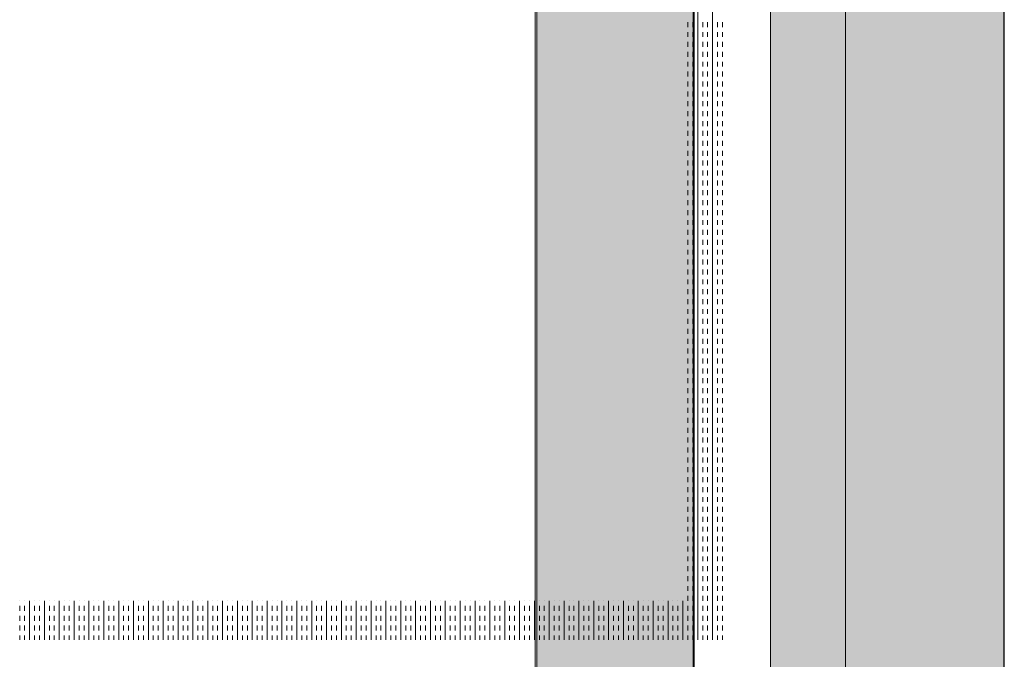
# Model space of a CAD drawing. Header units: millimetres. Extents: x 99250 to 122845, y -19292 to 18303.
# Tile 96 of 99: x 120730 to 121364, y 15291 to 15703. Entities that reach past the tile are written whole.
import ezdxf

# ---------------------------------------------------------------- set-up
doc = ezdxf.new("R2010")
doc.units = ezdxf.units.MM
doc.header["$MEASUREMENT"] = 0
doc.layers.add('IRISH HOUSE_HYD AIRPORT_DRAINAGE LAYOUT 1$0$GREY SCALE', color=8, linetype='Continuous')
doc.layers.add('IRISH HOUSE_HYD AIRPORT_DRAINAGE LAYOUT 1$0$GREYSCALE', color=8, linetype='Continuous', lineweight=0)
doc.layers.add('M-MEP-ELPR-EQUIP', color=6, linetype='Continuous', lineweight=20)

# ---------------------------------------------------------------- blocks, each defined once
blk = doc.blocks.new('IRISH HOUSE_HYD AIRPORT_DRAINAGE LAYOUT 1$0$FLOOR PLAN')
at = {"layer": 'IRISH HOUSE_HYD AIRPORT_DRAINAGE LAYOUT 1$0$GREYSCALE', "lineweight": 0, "ltscale": 0.25}
h = blk.add_hatch(color=8, dxfattribs=at)
h.dxf.hatch_style = 1
h.paths.add_polyline_path([(21261.56, 12139.37), (21261.56, 12059.77), (21363.41, 12059.77), (21363.18, 18155.08), (21261.33, 18155.07), (21261.56, 12213.15)])
h = blk.add_hatch(color=8, dxfattribs=at)
h.dxf.hatch_style = 1
h.paths.add_polyline_path([(21062.97, 12139.25), (21062.97, 12060.09), (21164.25, 12060.09), (21164.25, 18121.51), (21062.97, 18121.51), (21062.97, 12212.62)])
h = blk.add_hatch(color=8, dxfattribs=at)
h.dxf.hatch_style = 1
h.paths.add_polyline_path([(21363.6, 18078.18), (21213.33, 18078.18), (21213.33, 11251.58), (21363.6, 11251.58)])
at = {"layer": 'IRISH HOUSE_HYD AIRPORT_DRAINAGE LAYOUT 1$0$GREYSCALE', "color": 8, "lineweight": 0, "ltscale": 0.25}
for p, q in [((21363.41, 12059.77), (21363.18, 18155.08)), ((21163.58, 12069.11), (21163.58, 18149.45)), ((21164.25, 12060.09), (21164.25, 18121.51)), ((21261.34, 18000.66), (21261.56, 12059.77)), ((21061.98, 17995.41), (21061.98, 12069.11)), ((21062.97, 17967.96), (21062.97, 12060.09))]:
    blk.add_line(p, q, dxfattribs=at)
at = {"layer": 'IRISH HOUSE_HYD AIRPORT_DRAINAGE LAYOUT 1$0$GREYSCALE', "color": 8, "lineweight": 0}
for p, q in [((21213.33, 18078.18), (21213.33, 11251.58)), ((21363.6, 11251.58), (21363.6, 18078.18)), ((21166.43, 15303.61), (21166.43, 16005.3)), ((21175.98, 15303.61), (21175.98, 16005.3)), ((21160.07, 15697.78), (21160.07, 15700.96)), ((21163.25, 15697.78), (21163.25, 15700.96)), ((21169.62, 15697.78), (21169.62, 15700.96)), ((21172.8, 15697.78), (21172.8, 15700.96)), ((21179.16, 15697.78), (21179.16, 15700.96)), ((21182.35, 15697.78), (21182.35, 15700.96)), ((21160.07, 15691.41), (21160.07, 15694.59)), ((21163.25, 15691.41), (21163.25, 15694.59)), ((21169.62, 15691.41), (21169.62, 15694.59)), ((21172.8, 15691.41), (21172.8, 15694.59)), ((21179.16, 15691.41), (21179.16, 15694.59)), ((21182.35, 15691.41), (21182.35, 15694.59)), ((21160.07, 15685.05), (21160.07, 15688.23)), ((21163.25, 15685.05), (21163.25, 15688.23)), ((21169.62, 15685.05), (21169.62, 15688.23)), ((21172.8, 15685.05), (21172.8, 15688.23)), ((21179.16, 15685.05), (21179.16, 15688.23)), ((21182.35, 15685.05), (21182.35, 15688.23)), ((21160.07, 15678.68), (21160.07, 15681.86)), ((21163.25, 15678.68), (21163.25, 15681.86)), ((21169.62, 15678.68), (21169.62, 15681.86)), ((21172.8, 15678.68), (21172.8, 15681.86)), ((21179.16, 15678.68), (21179.16, 15681.86)), ((21182.35, 15678.68), (21182.35, 15681.86)), ((21160.07, 15672.32), (21160.07, 15675.5)), ((21163.25, 15672.32), (21163.25, 15675.5)), ((21169.62, 15672.32), (21169.62, 15675.5)), ((21172.8, 15672.32), (21172.8, 15675.5)), ((21179.16, 15672.32), (21179.16, 15675.5)), ((21182.35, 15672.32), (21182.35, 15675.5)), ((21160.07, 15665.95), (21160.07, 15669.13)), ((21163.25, 15665.95), (21163.25, 15669.13)), ((21169.62, 15665.95), (21169.62, 15669.13)), ((21172.8, 15665.95), (21172.8, 15669.13)), ((21179.16, 15665.95), (21179.16, 15669.13)), ((21182.35, 15665.95), (21182.35, 15669.13)), ((21160.07, 15659.58), (21160.07, 15662.77)), ((21163.25, 15659.58), (21163.25, 15662.77)), ((21169.62, 15659.58), (21169.62, 15662.77)), ((21172.8, 15659.58), (21172.8, 15662.77)), ((21179.16, 15659.58), (21179.16, 15662.77)), ((21182.35, 15659.58), (21182.35, 15662.77)), ((21160.07, 15653.22), (21160.07, 15656.4)), ((21163.25, 15653.22), (21163.25, 15656.4)), ((21169.62, 15653.22), (21169.62, 15656.4)), ((21172.8, 15653.22), (21172.8, 15656.4)), ((21179.16, 15653.22), (21179.16, 15656.4)), ((21182.35, 15653.22), (21182.35, 15656.4)), ((21160.07, 15646.85), (21160.07, 15650.04)), ((21163.25, 15646.85), (21163.25, 15650.04)), ((21169.62, 15646.85), (21169.62, 15650.04)), ((21172.8, 15646.85), (21172.8, 15650.04)), ((21179.16, 15646.85), (21179.16, 15650.04)), ((21182.35, 15646.85), (21182.35, 15650.04)), ((21160.07, 15640.49), (21160.07, 15643.67)), ((21163.25, 15640.49), (21163.25, 15643.67)), ((21169.62, 15640.49), (21169.62, 15643.67)), ((21172.8, 15640.49), (21172.8, 15643.67)), ((21179.16, 15640.49), (21179.16, 15643.67)), ((21182.35, 15640.49), (21182.35, 15643.67)), ((21160.07, 15634.12), (21160.07, 15637.31)), ((21163.25, 15634.12), (21163.25, 15637.31)), ((21169.62, 15634.12), (21169.62, 15637.31)), ((21172.8, 15634.12), (21172.8, 15637.31)), ((21179.16, 15634.12), (21179.16, 15637.31)), ((21182.35, 15634.12), (21182.35, 15637.31)), ((21160.07, 15627.76), (21160.07, 15630.94)), ((21163.25, 15627.76), (21163.25, 15630.94)), ((21169.62, 15627.76), (21169.62, 15630.94)), ((21172.8, 15627.76), (21172.8, 15630.94)), ((21179.16, 15627.76), (21179.16, 15630.94)), ((21182.35, 15627.76), (21182.35, 15630.94)), ((21160.07, 15621.39), (21160.07, 15624.57)), ((21163.25, 15621.39), (21163.25, 15624.57)), ((21169.62, 15621.39), (21169.62, 15624.57)), ((21172.8, 15621.39), (21172.8, 15624.57)), ((21179.16, 15621.39), (21179.16, 15624.57)), ((21182.35, 15621.39), (21182.35, 15624.57)), ((21160.07, 15615.03), (21160.07, 15618.21)), ((21163.25, 15615.03), (21163.25, 15618.21)), ((21169.62, 15615.03), (21169.62, 15618.21)), ((21172.8, 15615.03), (21172.8, 15618.21)), ((21179.16, 15615.03), (21179.16, 15618.21)), ((21182.35, 15615.03), (21182.35, 15618.21)), ((21160.07, 15608.66), (21160.07, 15611.84)), ((21163.25, 15608.66), (21163.25, 15611.84)), ((21169.62, 15608.66), (21169.62, 15611.84)), ((21172.8, 15608.66), (21172.8, 15611.84)), ((21179.16, 15608.66), (21179.16, 15611.84)), ((21182.35, 15608.66), (21182.35, 15611.84)), ((21160.07, 15602.3), (21160.07, 15605.48)), ((21163.25, 15602.3), (21163.25, 15605.48)), ((21169.62, 15602.3), (21169.62, 15605.48)), ((21172.8, 15602.3), (21172.8, 15605.48)), ((21179.16, 15602.3), (21179.16, 15605.48)), ((21182.35, 15602.3), (21182.35, 15605.48)), ((21160.07, 15595.93), (21160.07, 15599.11)), ((21163.25, 15595.93), (21163.25, 15599.11)), ((21169.62, 15595.93), (21169.62, 15599.11)), ((21172.8, 15595.93), (21172.8, 15599.11)), ((21179.16, 15595.93), (21179.16, 15599.11)), ((21182.35, 15595.93), (21182.35, 15599.11)), ((21160.07, 15589.57), (21160.07, 15592.75)), ((21163.25, 15589.57), (21163.25, 15592.75)), ((21169.62, 15589.57), (21169.62, 15592.75)), ((21172.8, 15589.57), (21172.8, 15592.75)), ((21179.16, 15589.57), (21179.16, 15592.75)), ((21182.35, 15589.57), (21182.35, 15592.75)), ((21160.07, 15583.2), (21160.07, 15586.38)), ((21163.25, 15583.2), (21163.25, 15586.38)), ((21169.62, 15583.2), (21169.62, 15586.38)), ((21172.8, 15583.2), (21172.8, 15586.38)), ((21179.16, 15583.2), (21179.16, 15586.38)), ((21182.35, 15583.2), (21182.35, 15586.38)), ((21160.07, 15576.83), (21160.07, 15580.02)), ((21163.25, 15576.83), (21163.25, 15580.02)), ((21169.62, 15576.83), (21169.62, 15580.02)), ((21172.8, 15576.83), (21172.8, 15580.02)), ((21179.16, 15576.83), (21179.16, 15580.02)), ((21182.35, 15576.83), (21182.35, 15580.02)), ((21160.07, 15570.47), (21160.07, 15573.65)), ((21163.25, 15570.47), (21163.25, 15573.65)), ((21169.62, 15570.47), (21169.62, 15573.65)), ((21172.8, 15570.47), (21172.8, 15573.65)), ((21179.16, 15570.47), (21179.16, 15573.65)), ((21182.35, 15570.47), (21182.35, 15573.65)), ((21160.07, 15564.1), (21160.07, 15567.29)), ((21163.25, 15564.1), (21163.25, 15567.29)), ((21169.62, 15564.1), (21169.62, 15567.29)), ((21172.8, 15564.1), (21172.8, 15567.29)), ((21179.16, 15564.1), (21179.16, 15567.29)), ((21182.35, 15564.1), (21182.35, 15567.29)), ((21160.07, 15557.74), (21160.07, 15560.92)), ((21163.25, 15557.74), (21163.25, 15560.92)), ((21169.62, 15557.74), (21169.62, 15560.92)), ((21172.8, 15557.74), (21172.8, 15560.92)), ((21179.16, 15557.74), (21179.16, 15560.92)), ((21182.35, 15557.74), (21182.35, 15560.92)), ((21160.07, 15551.37), (21160.07, 15554.56)), ((21163.25, 15551.37), (21163.25, 15554.56)), ((21169.62, 15551.37), (21169.62, 15554.56)), ((21172.8, 15551.37), (21172.8, 15554.56)), ((21179.16, 15551.37), (21179.16, 15554.56)), ((21182.35, 15551.37), (21182.35, 15554.56)), ((21160.07, 15545.01), (21160.07, 15548.19)), ((21163.25, 15545.01), (21163.25, 15548.19)), ((21169.62, 15545.01), (21169.62, 15548.19)), ((21172.8, 15545.01), (21172.8, 15548.19)), ((21179.16, 15545.01), (21179.16, 15548.19)), ((21182.35, 15545.01), (21182.35, 15548.19)), ((21160.07, 15538.64), (21160.07, 15541.82)), ((21163.25, 15538.64), (21163.25, 15541.82)), ((21169.62, 15538.64), (21169.62, 15541.82)), ((21172.8, 15538.64), (21172.8, 15541.82)), ((21179.16, 15538.64), (21179.16, 15541.82)), ((21182.35, 15538.64), (21182.35, 15541.82)), ((21160.07, 15532.28), (21160.07, 15535.46)), ((21163.25, 15532.28), (21163.25, 15535.46)), ((21169.62, 15532.28), (21169.62, 15535.46)), ((21172.8, 15532.28), (21172.8, 15535.46)), ((21179.16, 15532.28), (21179.16, 15535.46)), ((21182.35, 15532.28), (21182.35, 15535.46)), ((21160.07, 15525.91), (21160.07, 15529.09)), ((21163.25, 15525.91), (21163.25, 15529.09)), ((21169.62, 15525.91), (21169.62, 15529.09)), ((21172.8, 15525.91), (21172.8, 15529.09)), ((21179.16, 15525.91), (21179.16, 15529.09)), ((21182.35, 15525.91), (21182.35, 15529.09)), ((21160.07, 15519.55), (21160.07, 15522.73)), ((21163.25, 15519.55), (21163.25, 15522.73)), ((21169.62, 15519.55), (21169.62, 15522.73)), ((21172.8, 15519.55), (21172.8, 15522.73)), ((21179.16, 15519.55), (21179.16, 15522.73)), ((21182.35, 15519.55), (21182.35, 15522.73)), ((21160.07, 15513.18), (21160.07, 15516.36)), ((21163.25, 15513.18), (21163.25, 15516.36)), ((21169.62, 15513.18), (21169.62, 15516.36)), ((21172.8, 15513.18), (21172.8, 15516.36)), ((21179.16, 15513.18), (21179.16, 15516.36)), ((21182.35, 15513.18), (21182.35, 15516.36)), ((21160.07, 15506.82), (21160.07, 15510)), ((21163.25, 15506.82), (21163.25, 15510)), ((21169.62, 15506.82), (21169.62, 15510)), ((21172.8, 15506.82), (21172.8, 15510)), ((21179.16, 15506.82), (21179.16, 15510)), ((21182.35, 15506.82), (21182.35, 15510)), ((21160.07, 15500.45), (21160.07, 15503.63)), ((21163.25, 15500.45), (21163.25, 15503.63)), ((21169.62, 15500.45), (21169.62, 15503.63)), ((21172.8, 15500.45), (21172.8, 15503.63)), ((21179.16, 15500.45), (21179.16, 15503.63)), ((21182.35, 15500.45), (21182.35, 15503.63)), ((21160.07, 15494.08), (21160.07, 15497.27)), ((21163.25, 15494.08), (21163.25, 15497.27)), ((21169.62, 15494.08), (21169.62, 15497.27)), ((21172.8, 15494.08), (21172.8, 15497.27)), ((21179.16, 15494.08), (21179.16, 15497.27)), ((21182.35, 15494.08), (21182.35, 15497.27)), ((21160.07, 15487.72), (21160.07, 15490.9)), ((21163.25, 15487.72), (21163.25, 15490.9)), ((21169.62, 15487.72), (21169.62, 15490.9)), ((21172.8, 15487.72), (21172.8, 15490.9)), ((21179.16, 15487.72), (21179.16, 15490.9)), ((21182.35, 15487.72), (21182.35, 15490.9)), ((21160.07, 15481.35), (21160.07, 15484.54)), ((21163.25, 15481.35), (21163.25, 15484.54)), ((21169.62, 15481.35), (21169.62, 15484.54)), ((21172.8, 15481.35), (21172.8, 15484.54)), ((21179.16, 15481.35), (21179.16, 15484.54)), ((21182.35, 15481.35), (21182.35, 15484.54)), ((21160.07, 15474.99), (21160.07, 15478.17)), ((21163.25, 15474.99), (21163.25, 15478.17)), ((21169.62, 15474.99), (21169.62, 15478.17)), ((21172.8, 15474.99), (21172.8, 15478.17)), ((21179.16, 15474.99), (21179.16, 15478.17)), ((21182.35, 15474.99), (21182.35, 15478.17)), ((21160.07, 15468.62), (21160.07, 15471.81)), ((21163.25, 15468.62), (21163.25, 15471.81)), ((21169.62, 15468.62), (21169.62, 15471.81)), ((21172.8, 15468.62), (21172.8, 15471.81)), ((21179.16, 15468.62), (21179.16, 15471.81)), ((21182.35, 15468.62), (21182.35, 15471.81)), ((21160.07, 15462.26), (21160.07, 15465.44)), ((21163.25, 15462.26), (21163.25, 15465.44)), ((21169.62, 15462.26), (21169.62, 15465.44)), ((21172.8, 15462.26), (21172.8, 15465.44)), ((21179.16, 15462.26), (21179.16, 15465.44)), ((21182.35, 15462.26), (21182.35, 15465.44)), ((21160.07, 15455.89), (21160.07, 15459.07)), ((21163.25, 15455.89), (21163.25, 15459.07)), ((21169.62, 15455.89), (21169.62, 15459.07)), ((21172.8, 15455.89), (21172.8, 15459.07)), ((21179.16, 15455.89), (21179.16, 15459.07)), ((21182.35, 15455.89), (21182.35, 15459.07)), ((21160.07, 15449.53), (21160.07, 15452.71)), ((21163.25, 15449.53), (21163.25, 15452.71)), ((21169.62, 15449.53), (21169.62, 15452.71)), ((21172.8, 15449.53), (21172.8, 15452.71)), ((21179.16, 15449.53), (21179.16, 15452.71)), ((21182.35, 15449.53), (21182.35, 15452.71)), ((21160.07, 15443.16), (21160.07, 15446.34)), ((21163.25, 15443.16), (21163.25, 15446.34)), ((21169.62, 15443.16), (21169.62, 15446.34)), ((21172.8, 15443.16), (21172.8, 15446.34)), ((21179.16, 15443.16), (21179.16, 15446.34)), ((21182.35, 15443.16), (21182.35, 15446.34)), ((21160.07, 15436.8), (21160.07, 15439.98)), ((21163.25, 15436.8), (21163.25, 15439.98)), ((21169.62, 15436.8), (21169.62, 15439.98)), ((21172.8, 15436.8), (21172.8, 15439.98)), ((21179.16, 15436.8), (21179.16, 15439.98)), ((21182.35, 15436.8), (21182.35, 15439.98)), ((21160.07, 15430.43), (21160.07, 15433.61)), ((21163.25, 15430.43), (21163.25, 15433.61)), ((21169.62, 15430.43), (21169.62, 15433.61)), ((21172.8, 15430.43), (21172.8, 15433.61)), ((21179.16, 15430.43), (21179.16, 15433.61)), ((21182.35, 15430.43), (21182.35, 15433.61)), ((21160.07, 15424.07), (21160.07, 15427.25)), ((21163.25, 15424.07), (21163.25, 15427.25)), ((21169.62, 15424.07), (21169.62, 15427.25)), ((21172.8, 15424.07), (21172.8, 15427.25)), ((21179.16, 15424.07), (21179.16, 15427.25)), ((21182.35, 15424.07), (21182.35, 15427.25)), ((21160.07, 15417.7), (21160.07, 15420.88)), ((21163.25, 15417.7), (21163.25, 15420.88)), ((21169.62, 15417.7), (21169.62, 15420.88)), ((21172.8, 15417.7), (21172.8, 15420.88)), ((21179.16, 15417.7), (21179.16, 15420.88)), ((21182.35, 15417.7), (21182.35, 15420.88)), ((21160.07, 15411.33), (21160.07, 15414.52)), ((21163.25, 15411.33), (21163.25, 15414.52)), ((21169.62, 15411.33), (21169.62, 15414.52)), ((21172.8, 15411.33), (21172.8, 15414.52)), ((21179.16, 15411.33), (21179.16, 15414.52)), ((21182.35, 15411.33), (21182.35, 15414.52)), ((21160.07, 15404.97), (21160.07, 15408.15)), ((21163.25, 15404.97), (21163.25, 15408.15)), ((21169.62, 15404.97), (21169.62, 15408.15)), ((21172.8, 15404.97), (21172.8, 15408.15)), ((21179.16, 15404.97), (21179.16, 15408.15)), ((21182.35, 15404.97), (21182.35, 15408.15)), ((21160.07, 15398.6), (21160.07, 15401.79)), ((21163.25, 15398.6), (21163.25, 15401.79)), ((21169.62, 15398.6), (21169.62, 15401.79)), ((21172.8, 15398.6), (21172.8, 15401.79)), ((21179.16, 15398.6), (21179.16, 15401.79)), ((21182.35, 15398.6), (21182.35, 15401.79)), ((21160.07, 15392.24), (21160.07, 15395.42)), ((21163.25, 15392.24), (21163.25, 15395.42)), ((21169.62, 15392.24), (21169.62, 15395.42)), ((21172.8, 15392.24), (21172.8, 15395.42)), ((21179.16, 15392.24), (21179.16, 15395.42)), ((21182.35, 15392.24), (21182.35, 15395.42)), ((21160.07, 15385.87), (21160.07, 15389.06)), ((21163.25, 15385.87), (21163.25, 15389.06)), ((21169.62, 15385.87), (21169.62, 15389.06)), ((21172.8, 15385.87), (21172.8, 15389.06)), ((21179.16, 15385.87), (21179.16, 15389.06)), ((21182.35, 15385.87), (21182.35, 15389.06)), ((21160.07, 15379.51), (21160.07, 15382.69)), ((21163.25, 15379.51), (21163.25, 15382.69)), ((21169.62, 15379.51), (21169.62, 15382.69)), ((21172.8, 15379.51), (21172.8, 15382.69)), ((21179.16, 15379.51), (21179.16, 15382.69)), ((21182.35, 15379.51), (21182.35, 15382.69)), ((21160.07, 15373.14), (21160.07, 15376.32)), ((21163.25, 15373.14), (21163.25, 15376.32)), ((21169.62, 15373.14), (21169.62, 15376.32)), ((21172.8, 15373.14), (21172.8, 15376.32)), ((21179.16, 15373.14), (21179.16, 15376.32)), ((21182.35, 15373.14), (21182.35, 15376.32)), ((21160.07, 15366.78), (21160.07, 15369.96)), ((21163.25, 15366.78), (21163.25, 15369.96)), ((21169.62, 15366.78), (21169.62, 15369.96)), ((21172.8, 15366.78), (21172.8, 15369.96)), ((21179.16, 15366.78), (21179.16, 15369.96)), ((21182.35, 15366.78), (21182.35, 15369.96)), ((21160.07, 15360.41), (21160.07, 15363.59)), ((21163.25, 15360.41), (21163.25, 15363.59)), ((21169.62, 15360.41), (21169.62, 15363.59)), ((21172.8, 15360.41), (21172.8, 15363.59)), ((21179.16, 15360.41), (21179.16, 15363.59)), ((21182.35, 15360.41), (21182.35, 15363.59)), ((21160.07, 15354.05), (21160.07, 15357.23)), ((21163.25, 15354.05), (21163.25, 15357.23)), ((21169.62, 15354.05), (21169.62, 15357.23)), ((21172.8, 15354.05), (21172.8, 15357.23)), ((21179.16, 15354.05), (21179.16, 15357.23)), ((21182.35, 15354.05), (21182.35, 15357.23)), ((21160.07, 15347.68), (21160.07, 15350.86)), ((21163.25, 15347.68), (21163.25, 15350.86)), ((21169.62, 15347.68), (21169.62, 15350.86)), ((21172.8, 15347.68), (21172.8, 15350.86)), ((21179.16, 15347.68), (21179.16, 15350.86)), ((21182.35, 15347.68), (21182.35, 15350.86)), ((21160.07, 15341.31), (21160.07, 15344.5)), ((21163.25, 15341.31), (21163.25, 15344.5)), ((21169.62, 15341.31), (21169.62, 15344.5)), ((21172.8, 15341.31), (21172.8, 15344.5)), ((21179.16, 15341.31), (21179.16, 15344.5)), ((21182.35, 15341.31), (21182.35, 15344.5)), ((21160.07, 15334.95), (21160.07, 15338.13)), ((21163.25, 15334.95), (21163.25, 15338.13)), ((21169.62, 15334.95), (21169.62, 15338.13)), ((21172.8, 15334.95), (21172.8, 15338.13)), ((21179.16, 15334.95), (21179.16, 15338.13)), ((21182.35, 15334.95), (21182.35, 15338.13)), ((21160.07, 15328.58), (21160.07, 15331.77)), ((21163.25, 15328.58), (21163.25, 15331.77)), ((21169.62, 15328.58), (21169.62, 15331.77)), ((21172.8, 15328.58), (21172.8, 15331.77)), ((21179.16, 15328.58), (21179.16, 15331.77)), ((21182.35, 15328.58), (21182.35, 15331.77)), ((20730.4, 15328.58), (20730.4, 15328.67)), ((20730.4, 15322.22), (20730.4, 15325.4)), ((20733.59, 15328.58), (20733.59, 15328.67)), ((20733.59, 15322.22), (20733.59, 15325.4)), ((20736.77, 15303.61), (20736.77, 15328.67)), ((20739.95, 15328.58), (20739.95, 15328.67)), ((20739.95, 15322.22), (20739.95, 15325.4)), ((20743.13, 15328.58), (20743.13, 15328.67)), ((20743.13, 15322.22), (20743.13, 15325.4)), ((20746.32, 15303.61), (20746.32, 15328.67)), ((20749.5, 15328.58), (20749.5, 15328.67)), ((20749.5, 15322.22), (20749.5, 15325.4)), ((20752.68, 15328.58), (20752.68, 15328.67)), ((20752.68, 15322.22), (20752.68, 15325.4)), ((20755.87, 15303.61), (20755.87, 15328.67)), ((20759.05, 15328.58), (20759.05, 15328.67)), ((20759.05, 15322.22), (20759.05, 15325.4)), ((20762.23, 15328.58), (20762.23, 15328.67)), ((20762.23, 15322.22), (20762.23, 15325.4)), ((20765.41, 15303.61), (20765.41, 15328.67)), ((20768.6, 15328.58), (20768.6, 15328.67)), ((20768.6, 15322.22), (20768.6, 15325.4)), ((20771.78, 15328.58), (20771.78, 15328.67)), ((20771.78, 15322.22), (20771.78, 15325.4)), ((20774.96, 15303.61), (20774.96, 15328.67)), ((20778.14, 15328.58), (20778.14, 15328.67)), ((20778.14, 15322.22), (20778.14, 15325.4)), ((20781.33, 15328.58), (20781.33, 15328.67)), ((20781.33, 15322.22), (20781.33, 15325.4)), ((20784.51, 15303.61), (20784.51, 15328.67)), ((20787.69, 15328.58), (20787.69, 15328.67)), ((20787.69, 15322.22), (20787.69, 15325.4)), ((20790.87, 15328.58), (20790.87, 15328.67)), ((20790.87, 15322.22), (20790.87, 15325.4)), ((20794.06, 15303.61), (20794.06, 15328.67)), ((20797.24, 15328.58), (20797.24, 15328.67)), ((20797.24, 15322.22), (20797.24, 15325.4)), ((20800.42, 15328.58), (20800.42, 15328.67)), ((20800.42, 15322.22), (20800.42, 15325.4)), ((20803.61, 15303.61), (20803.61, 15328.67)), ((20806.79, 15328.58), (20806.79, 15328.67)), ((20806.79, 15322.22), (20806.79, 15325.4)), ((20809.97, 15328.58), (20809.97, 15328.67)), ((20809.97, 15322.22), (20809.97, 15325.4)), ((20813.15, 15303.61), (20813.15, 15328.67)), ((20816.34, 15328.58), (20816.34, 15328.67)), ((20816.34, 15322.22), (20816.34, 15325.4)), ((20819.52, 15328.58), (20819.52, 15328.67)), ((20819.52, 15322.22), (20819.52, 15325.4)), ((20822.7, 15303.61), (20822.7, 15328.67)), ((20825.88, 15328.58), (20825.88, 15328.67)), ((20825.88, 15322.22), (20825.88, 15325.4)), ((20829.07, 15328.58), (20829.07, 15328.67)), ((20829.07, 15322.22), (20829.07, 15325.4)), ((20832.25, 15303.61), (20832.25, 15328.67)), ((20835.43, 15328.58), (20835.43, 15328.67)), ((20835.43, 15322.22), (20835.43, 15325.4)), ((20838.62, 15328.58), (20838.62, 15328.67)), ((20838.62, 15322.22), (20838.62, 15325.4)), ((20841.8, 15303.61), (20841.8, 15328.67)), ((20844.98, 15328.58), (20844.98, 15328.67)), ((20844.98, 15322.22), (20844.98, 15325.4)), ((20848.16, 15328.58), (20848.16, 15328.67)), ((20848.16, 15322.22), (20848.16, 15325.4)), ((20851.35, 15303.61), (20851.35, 15328.67)), ((20854.53, 15328.58), (20854.53, 15328.67)), ((20854.53, 15322.22), (20854.53, 15325.4)), ((20857.71, 15328.58), (20857.71, 15328.67)), ((20857.71, 15322.22), (20857.71, 15325.4)), ((20860.89, 15303.61), (20860.89, 15328.67)), ((20864.08, 15328.58), (20864.08, 15328.67)), ((20864.08, 15322.22), (20864.08, 15325.4)), ((20867.26, 15328.58), (20867.26, 15328.67)), ((20867.26, 15322.22), (20867.26, 15325.4)), ((20870.44, 15303.61), (20870.44, 15328.67)), ((20873.62, 15328.58), (20873.62, 15328.67)), ((20873.62, 15322.22), (20873.62, 15325.4)), ((20876.81, 15328.58), (20876.81, 15328.67)), ((20876.81, 15322.22), (20876.81, 15325.4)), ((20879.99, 15303.61), (20879.99, 15328.67)), ((20883.17, 15328.58), (20883.17, 15328.67)), ((20883.17, 15322.22), (20883.17, 15325.4)), ((20886.36, 15328.58), (20886.36, 15328.67)), ((20886.36, 15322.22), (20886.36, 15325.4)), ((20889.54, 15303.61), (20889.54, 15328.67)), ((20892.72, 15328.58), (20892.72, 15328.67)), ((20892.72, 15322.22), (20892.72, 15325.4)), ((20895.9, 15328.58), (20895.9, 15328.67)), ((20895.9, 15322.22), (20895.9, 15325.4)), ((20899.09, 15303.61), (20899.09, 15328.67)), ((20902.27, 15328.58), (20902.27, 15328.67)), ((20902.27, 15322.22), (20902.27, 15325.4)), ((20905.45, 15328.58), (20905.45, 15328.67)), ((20905.45, 15322.22), (20905.45, 15325.4)), ((20908.63, 15303.61), (20908.63, 15328.67)), ((20911.82, 15328.58), (20911.82, 15328.67)), ((20911.82, 15322.22), (20911.82, 15325.4)), ((20915, 15328.58), (20915, 15328.67)), ((20915, 15322.22), (20915, 15325.4)), ((20918.18, 15303.61), (20918.18, 15328.67)), ((20921.37, 15328.58), (20921.37, 15328.67)), ((20921.37, 15322.22), (20921.37, 15325.4)), ((20924.55, 15328.58), (20924.55, 15328.67)), ((20924.55, 15322.22), (20924.55, 15325.4)), ((20927.73, 15303.61), (20927.73, 15328.67)), ((20930.91, 15328.58), (20930.91, 15328.67)), ((20930.91, 15322.22), (20930.91, 15325.4)), ((20934.1, 15328.58), (20934.1, 15328.67)), ((20934.1, 15322.22), (20934.1, 15325.4)), ((20937.28, 15303.61), (20937.28, 15328.67)), ((20940.46, 15328.58), (20940.46, 15328.67)), ((20940.46, 15322.22), (20940.46, 15325.4)), ((20943.64, 15328.58), (20943.64, 15328.67)), ((20943.64, 15322.22), (20943.64, 15325.4)), ((20946.83, 15303.61), (20946.83, 15328.67)), ((20950.01, 15328.58), (20950.01, 15328.67)), ((20950.01, 15322.22), (20950.01, 15325.4)), ((20953.19, 15328.58), (20953.19, 15328.67)), ((20953.19, 15322.22), (20953.19, 15325.4)), ((20956.37, 15303.61), (20956.37, 15328.67)), ((20959.56, 15328.58), (20959.56, 15328.67)), ((20959.56, 15322.22), (20959.56, 15325.4)), ((20962.74, 15328.58), (20962.74, 15328.67)), ((20962.74, 15322.22), (20962.74, 15325.4)), ((20965.92, 15303.61), (20965.92, 15328.67)), ((20969.11, 15328.58), (20969.11, 15328.67)), ((20969.11, 15322.22), (20969.11, 15325.4)), ((20972.29, 15328.58), (20972.29, 15328.67)), ((20972.29, 15322.22), (20972.29, 15325.4)), ((20975.47, 15303.61), (20975.47, 15328.67)), ((20978.65, 15328.58), (20978.65, 15328.67)), ((20978.65, 15322.22), (20978.65, 15325.4)), ((20981.84, 15328.58), (20981.84, 15328.67)), ((20981.84, 15322.22), (20981.84, 15325.4)), ((20985.02, 15303.61), (20985.02, 15328.67)), ((20988.2, 15328.58), (20988.2, 15328.67)), ((20988.2, 15322.22), (20988.2, 15325.4)), ((20991.38, 15328.58), (20991.38, 15328.67)), ((20991.38, 15322.22), (20991.38, 15325.4)), ((20994.57, 15303.61), (20994.57, 15328.67)), ((20997.75, 15328.58), (20997.75, 15328.67)), ((20997.75, 15322.22), (20997.75, 15325.4)), ((21000.93, 15328.58), (21000.93, 15328.67)), ((21000.93, 15322.22), (21000.93, 15325.4)), ((21004.12, 15303.61), (21004.12, 15328.67)), ((21007.3, 15328.58), (21007.3, 15328.67)), ((21007.3, 15322.22), (21007.3, 15325.4)), ((21010.48, 15328.58), (21010.48, 15328.67)), ((21010.48, 15322.22), (21010.48, 15325.4)), ((21013.66, 15303.61), (21013.66, 15328.67)), ((21016.85, 15328.58), (21016.85, 15328.67)), ((21016.85, 15322.22), (21016.85, 15325.4)), ((21020.03, 15328.58), (21020.03, 15328.67)), ((21020.03, 15322.22), (21020.03, 15325.4)), ((21023.21, 15303.61), (21023.21, 15328.67)), ((21026.39, 15328.58), (21026.39, 15328.67)), ((21026.39, 15322.22), (21026.39, 15325.4)), ((21029.58, 15328.58), (21029.58, 15328.67)), ((21029.58, 15322.22), (21029.58, 15325.4)), ((21032.76, 15303.61), (21032.76, 15328.67)), ((21035.94, 15328.58), (21035.94, 15328.67)), ((21035.94, 15322.22), (21035.94, 15325.4)), ((21039.12, 15328.58), (21039.12, 15328.67)), ((21039.12, 15322.22), (21039.12, 15325.4)), ((21042.31, 15303.61), (21042.31, 15328.67)), ((21045.49, 15328.58), (21045.49, 15328.67)), ((21045.49, 15322.22), (21045.49, 15325.4)), ((21048.67, 15328.58), (21048.67, 15328.67)), ((21048.67, 15322.22), (21048.67, 15325.4)), ((21051.86, 15303.61), (21051.86, 15328.67)), ((21055.04, 15328.58), (21055.04, 15328.67)), ((21055.04, 15322.22), (21055.04, 15325.4)), ((21058.22, 15328.58), (21058.22, 15328.67)), ((21058.22, 15322.22), (21058.22, 15325.4)), ((21061.4, 15303.61), (21061.4, 15328.67)), ((21064.59, 15328.58), (21064.59, 15328.67)), ((21064.59, 15322.22), (21064.59, 15325.4)), ((21067.77, 15328.58), (21067.77, 15328.67)), ((21067.77, 15322.22), (21067.77, 15325.4)), ((21070.95, 15303.61), (21070.95, 15328.67)), ((21074.13, 15328.58), (21074.13, 15328.67)), ((21074.13, 15322.22), (21074.13, 15325.4)), ((21077.32, 15328.58), (21077.32, 15328.67)), ((21077.32, 15322.22), (21077.32, 15325.4)), ((21080.5, 15303.61), (21080.5, 15328.67)), ((21083.68, 15328.58), (21083.68, 15328.67)), ((21083.68, 15322.22), (21083.68, 15325.4)), ((21086.87, 15328.58), (21086.87, 15328.67)), ((21086.87, 15322.22), (21086.87, 15325.4)), ((21090.05, 15303.61), (21090.05, 15328.67)), ((21093.23, 15328.58), (21093.23, 15328.67)), ((21093.23, 15322.22), (21093.23, 15325.4)), ((21096.41, 15328.58), (21096.41, 15328.67)), ((21096.41, 15322.22), (21096.41, 15325.4)), ((21099.6, 15303.61), (21099.6, 15328.67)), ((21102.78, 15328.58), (21102.78, 15328.67)), ((21102.78, 15322.22), (21102.78, 15325.4)), ((21105.96, 15328.58), (21105.96, 15328.67)), ((21105.96, 15322.22), (21105.96, 15325.4)), ((21109.14, 15303.61), (21109.14, 15328.67)), ((21112.33, 15328.58), (21112.33, 15328.67)), ((21112.33, 15322.22), (21112.33, 15325.4)), ((21115.51, 15328.58), (21115.51, 15328.67)), ((21115.51, 15322.22), (21115.51, 15325.4)), ((21118.69, 15303.61), (21118.69, 15328.67)), ((21121.88, 15328.58), (21121.88, 15328.67)), ((21121.88, 15322.22), (21121.88, 15325.4)), ((21125.06, 15328.58), (21125.06, 15328.67)), ((21125.06, 15322.22), (21125.06, 15325.4)), ((21128.24, 15303.61), (21128.24, 15328.67)), ((21131.42, 15328.58), (21131.42, 15328.67)), ((21131.42, 15322.22), (21131.42, 15325.4)), ((21134.61, 15328.58), (21134.61, 15328.67)), ((21134.61, 15322.22), (21134.61, 15325.4)), ((21137.79, 15303.61), (21137.79, 15328.67)), ((21140.97, 15328.58), (21140.97, 15328.67)), ((21140.97, 15322.22), (21140.97, 15325.4)), ((21144.15, 15328.58), (21144.15, 15328.67)), ((21144.15, 15322.22), (21144.15, 15325.4)), ((21147.34, 15303.61), (21147.34, 15328.67)), ((21150.52, 15328.58), (21150.52, 15328.67)), ((21150.52, 15322.22), (21150.52, 15325.4)), ((21153.7, 15328.58), (21153.7, 15328.67)), ((21153.7, 15322.22), (21153.7, 15325.4)), ((21156.88, 15303.61), (21156.88, 15328.67)), ((21160.07, 15322.22), (21160.07, 15325.4)), ((21163.25, 15322.22), (21163.25, 15325.4)), ((21169.62, 15322.22), (21169.62, 15325.4)), ((21172.8, 15322.22), (21172.8, 15325.4)), ((21179.16, 15322.22), (21179.16, 15325.4)), ((21182.35, 15322.22), (21182.35, 15325.4)), ((20730.4, 15315.85), (20730.4, 15319.04)), ((20733.59, 15315.85), (20733.59, 15319.04)), ((20739.95, 15315.85), (20739.95, 15319.04)), ((20743.13, 15315.85), (20743.13, 15319.04)), ((20749.5, 15315.85), (20749.5, 15319.04)), ((20752.68, 15315.85), (20752.68, 15319.04)), ((20759.05, 15315.85), (20759.05, 15319.04)), ((20762.23, 15315.85), (20762.23, 15319.04)), ((20768.6, 15315.85), (20768.6, 15319.04)), ((20771.78, 15315.85), (20771.78, 15319.04)), ((20778.14, 15315.85), (20778.14, 15319.04)), ((20781.33, 15315.85), (20781.33, 15319.04)), ((20787.69, 15315.85), (20787.69, 15319.04)), ((20790.87, 15315.85), (20790.87, 15319.04)), ((20797.24, 15315.85), (20797.24, 15319.04)), ((20800.42, 15315.85), (20800.42, 15319.04)), ((20806.79, 15315.85), (20806.79, 15319.04)), ((20809.97, 15315.85), (20809.97, 15319.04)), ((20816.34, 15315.85), (20816.34, 15319.04)), ((20819.52, 15315.85), (20819.52, 15319.04)), ((20825.88, 15315.85), (20825.88, 15319.04)), ((20829.07, 15315.85), (20829.07, 15319.04)), ((20835.43, 15315.85), (20835.43, 15319.04)), ((20838.62, 15315.85), (20838.62, 15319.04)), ((20844.98, 15315.85), (20844.98, 15319.04)), ((20848.16, 15315.85), (20848.16, 15319.04)), ((20854.53, 15315.85), (20854.53, 15319.04)), ((20857.71, 15315.85), (20857.71, 15319.04)), ((20864.08, 15315.85), (20864.08, 15319.04)), ((20867.26, 15315.85), (20867.26, 15319.04)), ((20873.62, 15315.85), (20873.62, 15319.04)), ((20876.81, 15315.85), (20876.81, 15319.04)), ((20883.17, 15315.85), (20883.17, 15319.04)), ((20886.36, 15315.85), (20886.36, 15319.04)), ((20892.72, 15315.85), (20892.72, 15319.04)), ((20895.9, 15315.85), (20895.9, 15319.04)), ((20902.27, 15315.85), (20902.27, 15319.04)), ((20905.45, 15315.85), (20905.45, 15319.04)), ((20911.82, 15315.85), (20911.82, 15319.04)), ((20915, 15315.85), (20915, 15319.04)), ((20921.37, 15315.85), (20921.37, 15319.04)), ((20924.55, 15315.85), (20924.55, 15319.04)), ((20930.91, 15315.85), (20930.91, 15319.04)), ((20934.1, 15315.85), (20934.1, 15319.04)), ((20940.46, 15315.85), (20940.46, 15319.04)), ((20943.64, 15315.85), (20943.64, 15319.04)), ((20950.01, 15315.85), (20950.01, 15319.04)), ((20953.19, 15315.85), (20953.19, 15319.04)), ((20959.56, 15315.85), (20959.56, 15319.04)), ((20962.74, 15315.85), (20962.74, 15319.04)), ((20969.11, 15315.85), (20969.11, 15319.04)), ((20972.29, 15315.85), (20972.29, 15319.04)), ((20978.65, 15315.85), (20978.65, 15319.04)), ((20981.84, 15315.85), (20981.84, 15319.04)), ((20988.2, 15315.85), (20988.2, 15319.04)), ((20991.38, 15315.85), (20991.38, 15319.04)), ((20997.75, 15315.85), (20997.75, 15319.04)), ((21000.93, 15315.85), (21000.93, 15319.04)), ((21007.3, 15315.85), (21007.3, 15319.04)), ((21010.48, 15315.85), (21010.48, 15319.04)), ((21016.85, 15315.85), (21016.85, 15319.04)), ((21020.03, 15315.85), (21020.03, 15319.04)), ((21026.39, 15315.85), (21026.39, 15319.04)), ((21029.58, 15315.85), (21029.58, 15319.04)), ((21035.94, 15315.85), (21035.94, 15319.04)), ((21039.12, 15315.85), (21039.12, 15319.04)), ((21045.49, 15315.85), (21045.49, 15319.04)), ((21048.67, 15315.85), (21048.67, 15319.04)), ((21055.04, 15315.85), (21055.04, 15319.04)), ((21058.22, 15315.85), (21058.22, 15319.04)), ((21064.59, 15315.85), (21064.59, 15319.04)), ((21067.77, 15315.85), (21067.77, 15319.04)), ((21074.13, 15315.85), (21074.13, 15319.04)), ((21077.32, 15315.85), (21077.32, 15319.04)), ((21083.68, 15315.85), (21083.68, 15319.04)), ((21086.87, 15315.85), (21086.87, 15319.04)), ((21093.23, 15315.85), (21093.23, 15319.04)), ((21096.41, 15315.85), (21096.41, 15319.04)), ((21102.78, 15315.85), (21102.78, 15319.04)), ((21105.96, 15315.85), (21105.96, 15319.04)), ((21112.33, 15315.85), (21112.33, 15319.04)), ((21115.51, 15315.85), (21115.51, 15319.04)), ((21121.88, 15315.85), (21121.88, 15319.04)), ((21125.06, 15315.85), (21125.06, 15319.04)), ((21131.42, 15315.85), (21131.42, 15319.04)), ((21134.61, 15315.85), (21134.61, 15319.04)), ((21140.97, 15315.85), (21140.97, 15319.04)), ((21144.15, 15315.85), (21144.15, 15319.04)), ((21150.52, 15315.85), (21150.52, 15319.04)), ((21153.7, 15315.85), (21153.7, 15319.04)), ((21160.07, 15315.85), (21160.07, 15319.04)), ((21163.25, 15315.85), (21163.25, 15319.04)), ((21169.62, 15315.85), (21169.62, 15319.04)), ((21172.8, 15315.85), (21172.8, 15319.04)), ((21179.16, 15315.85), (21179.16, 15319.04)), ((21182.35, 15315.85), (21182.35, 15319.04)), ((20730.4, 15309.49), (20730.4, 15312.67)), ((20733.59, 15309.49), (20733.59, 15312.67)), ((20739.95, 15309.49), (20739.95, 15312.67)), ((20743.13, 15309.49), (20743.13, 15312.67)), ((20749.5, 15309.49), (20749.5, 15312.67)), ((20752.68, 15309.49), (20752.68, 15312.67)), ((20759.05, 15309.49), (20759.05, 15312.67)), ((20762.23, 15309.49), (20762.23, 15312.67)), ((20768.6, 15309.49), (20768.6, 15312.67)), ((20771.78, 15309.49), (20771.78, 15312.67)), ((20778.14, 15309.49), (20778.14, 15312.67)), ((20781.33, 15309.49), (20781.33, 15312.67)), ((20787.69, 15309.49), (20787.69, 15312.67)), ((20790.87, 15309.49), (20790.87, 15312.67)), ((20797.24, 15309.49), (20797.24, 15312.67)), ((20800.42, 15309.49), (20800.42, 15312.67)), ((20806.79, 15309.49), (20806.79, 15312.67)), ((20809.97, 15309.49), (20809.97, 15312.67)), ((20816.34, 15309.49), (20816.34, 15312.67)), ((20819.52, 15309.49), (20819.52, 15312.67)), ((20825.88, 15309.49), (20825.88, 15312.67)), ((20829.07, 15309.49), (20829.07, 15312.67)), ((20835.43, 15309.49), (20835.43, 15312.67)), ((20838.62, 15309.49), (20838.62, 15312.67)), ((20844.98, 15309.49), (20844.98, 15312.67)), ((20848.16, 15309.49), (20848.16, 15312.67)), ((20854.53, 15309.49), (20854.53, 15312.67)), ((20857.71, 15309.49), (20857.71, 15312.67)), ((20864.08, 15309.49), (20864.08, 15312.67)), ((20867.26, 15309.49), (20867.26, 15312.67)), ((20873.62, 15309.49), (20873.62, 15312.67)), ((20876.81, 15309.49), (20876.81, 15312.67)), ((20883.17, 15309.49), (20883.17, 15312.67)), ((20886.36, 15309.49), (20886.36, 15312.67)), ((20892.72, 15309.49), (20892.72, 15312.67)), ((20895.9, 15309.49), (20895.9, 15312.67)), ((20902.27, 15309.49), (20902.27, 15312.67)), ((20905.45, 15309.49), (20905.45, 15312.67)), ((20911.82, 15309.49), (20911.82, 15312.67)), ((20915, 15309.49), (20915, 15312.67)), ((20921.37, 15309.49), (20921.37, 15312.67)), ((20924.55, 15309.49), (20924.55, 15312.67)), ((20930.91, 15309.49), (20930.91, 15312.67)), ((20934.1, 15309.49), (20934.1, 15312.67)), ((20940.46, 15309.49), (20940.46, 15312.67)), ((20943.64, 15309.49), (20943.64, 15312.67)), ((20950.01, 15309.49), (20950.01, 15312.67)), ((20953.19, 15309.49), (20953.19, 15312.67)), ((20959.56, 15309.49), (20959.56, 15312.67)), ((20962.74, 15309.49), (20962.74, 15312.67)), ((20969.11, 15309.49), (20969.11, 15312.67)), ((20972.29, 15309.49), (20972.29, 15312.67)), ((20978.65, 15309.49), (20978.65, 15312.67)), ((20981.84, 15309.49), (20981.84, 15312.67)), ((20988.2, 15309.49), (20988.2, 15312.67)), ((20991.38, 15309.49), (20991.38, 15312.67)), ((20997.75, 15309.49), (20997.75, 15312.67)), ((21000.93, 15309.49), (21000.93, 15312.67)), ((21007.3, 15309.49), (21007.3, 15312.67)), ((21010.48, 15309.49), (21010.48, 15312.67)), ((21016.85, 15309.49), (21016.85, 15312.67)), ((21020.03, 15309.49), (21020.03, 15312.67)), ((21026.39, 15309.49), (21026.39, 15312.67)), ((21029.58, 15309.49), (21029.58, 15312.67)), ((21035.94, 15309.49), (21035.94, 15312.67)), ((21039.12, 15309.49), (21039.12, 15312.67)), ((21045.49, 15309.49), (21045.49, 15312.67)), ((21048.67, 15309.49), (21048.67, 15312.67)), ((21055.04, 15309.49), (21055.04, 15312.67)), ((21058.22, 15309.49), (21058.22, 15312.67)), ((21064.59, 15309.49), (21064.59, 15312.67)), ((21067.77, 15309.49), (21067.77, 15312.67)), ((21074.13, 15309.49), (21074.13, 15312.67)), ((21077.32, 15309.49), (21077.32, 15312.67)), ((21083.68, 15309.49), (21083.68, 15312.67)), ((21086.87, 15309.49), (21086.87, 15312.67)), ((21093.23, 15309.49), (21093.23, 15312.67)), ((21096.41, 15309.49), (21096.41, 15312.67)), ((21102.78, 15309.49), (21102.78, 15312.67)), ((21105.96, 15309.49), (21105.96, 15312.67)), ((21112.33, 15309.49), (21112.33, 15312.67)), ((21115.51, 15309.49), (21115.51, 15312.67)), ((21121.88, 15309.49), (21121.88, 15312.67)), ((21125.06, 15309.49), (21125.06, 15312.67)), ((21131.42, 15309.49), (21131.42, 15312.67)), ((21134.61, 15309.49), (21134.61, 15312.67)), ((21140.97, 15309.49), (21140.97, 15312.67)), ((21144.15, 15309.49), (21144.15, 15312.67)), ((21150.52, 15309.49), (21150.52, 15312.67)), ((21153.7, 15309.49), (21153.7, 15312.67)), ((21160.07, 15309.49), (21160.07, 15312.67)), ((21163.25, 15309.49), (21163.25, 15312.67)), ((21169.62, 15309.49), (21169.62, 15312.67)), ((21172.8, 15309.49), (21172.8, 15312.67)), ((21179.16, 15309.49), (21179.16, 15312.67)), ((21182.35, 15309.49), (21182.35, 15312.67)), ((20730.4, 15303.61), (20730.4, 15306.31)), ((20733.59, 15303.61), (20733.59, 15306.31)), ((20739.95, 15303.61), (20739.95, 15306.31)), ((20743.13, 15303.61), (20743.13, 15306.31)), ((20749.5, 15303.61), (20749.5, 15306.31)), ((20752.68, 15303.61), (20752.68, 15306.31)), ((20759.05, 15303.61), (20759.05, 15306.31)), ((20762.23, 15303.61), (20762.23, 15306.31)), ((20768.6, 15303.61), (20768.6, 15306.31)), ((20771.78, 15303.61), (20771.78, 15306.31)), ((20778.14, 15303.61), (20778.14, 15306.31)), ((20781.33, 15303.61), (20781.33, 15306.31)), ((20787.69, 15303.61), (20787.69, 15306.31)), ((20790.87, 15303.61), (20790.87, 15306.31)), ((20797.24, 15303.61), (20797.24, 15306.31)), ((20800.42, 15303.61), (20800.42, 15306.31)), ((20806.79, 15303.61), (20806.79, 15306.31)), ((20809.97, 15303.61), (20809.97, 15306.31)), ((20816.34, 15303.61), (20816.34, 15306.31)), ((20819.52, 15303.61), (20819.52, 15306.31)), ((20825.88, 15303.61), (20825.88, 15306.31)), ((20829.07, 15303.61), (20829.07, 15306.31)), ((20835.43, 15303.61), (20835.43, 15306.31)), ((20838.62, 15303.61), (20838.62, 15306.31)), ((20844.98, 15303.61), (20844.98, 15306.31)), ((20848.16, 15303.61), (20848.16, 15306.31)), ((20854.53, 15303.61), (20854.53, 15306.31)), ((20857.71, 15303.61), (20857.71, 15306.31)), ((20864.08, 15303.61), (20864.08, 15306.31)), ((20867.26, 15303.61), (20867.26, 15306.31)), ((20873.62, 15303.61), (20873.62, 15306.31)), ((20876.81, 15303.61), (20876.81, 15306.31)), ((20883.17, 15303.61), (20883.17, 15306.31)), ((20886.36, 15303.61), (20886.36, 15306.31)), ((20892.72, 15303.61), (20892.72, 15306.31)), ((20895.9, 15303.61), (20895.9, 15306.31)), ((20902.27, 15303.61), (20902.27, 15306.31)), ((20905.45, 15303.61), (20905.45, 15306.31)), ((20911.82, 15303.61), (20911.82, 15306.31)), ((20915, 15303.61), (20915, 15306.31)), ((20921.37, 15303.61), (20921.37, 15306.31)), ((20924.55, 15303.61), (20924.55, 15306.31)), ((20930.91, 15303.61), (20930.91, 15306.31)), ((20934.1, 15303.61), (20934.1, 15306.31)), ((20940.46, 15303.61), (20940.46, 15306.31)), ((20943.64, 15303.61), (20943.64, 15306.31)), ((20950.01, 15303.61), (20950.01, 15306.31)), ((20953.19, 15303.61), (20953.19, 15306.31)), ((20959.56, 15303.61), (20959.56, 15306.31)), ((20962.74, 15303.61), (20962.74, 15306.31)), ((20969.11, 15303.61), (20969.11, 15306.31)), ((20972.29, 15303.61), (20972.29, 15306.31)), ((20978.65, 15303.61), (20978.65, 15306.31)), ((20981.84, 15303.61), (20981.84, 15306.31)), ((20988.2, 15303.61), (20988.2, 15306.31)), ((20991.38, 15303.61), (20991.38, 15306.31)), ((20997.75, 15303.61), (20997.75, 15306.31)), ((21000.93, 15303.61), (21000.93, 15306.31)), ((21007.3, 15303.61), (21007.3, 15306.31)), ((21010.48, 15303.61), (21010.48, 15306.31)), ((21016.85, 15303.61), (21016.85, 15306.31)), ((21020.03, 15303.61), (21020.03, 15306.31)), ((21026.39, 15303.61), (21026.39, 15306.31)), ((21029.58, 15303.61), (21029.58, 15306.31)), ((21035.94, 15303.61), (21035.94, 15306.31)), ((21039.12, 15303.61), (21039.12, 15306.31)), ((21045.49, 15303.61), (21045.49, 15306.31)), ((21048.67, 15303.61), (21048.67, 15306.31)), ((21055.04, 15303.61), (21055.04, 15306.31)), ((21058.22, 15303.61), (21058.22, 15306.31)), ((21064.59, 15303.61), (21064.59, 15306.31)), ((21067.77, 15303.61), (21067.77, 15306.31)), ((21074.13, 15303.61), (21074.13, 15306.31)), ((21077.32, 15303.61), (21077.32, 15306.31)), ((21083.68, 15303.61), (21083.68, 15306.31)), ((21086.87, 15303.61), (21086.87, 15306.31)), ((21093.23, 15303.61), (21093.23, 15306.31)), ((21096.41, 15303.61), (21096.41, 15306.31)), ((21102.78, 15303.61), (21102.78, 15306.31)), ((21105.96, 15303.61), (21105.96, 15306.31)), ((21112.33, 15303.61), (21112.33, 15306.31)), ((21115.51, 15303.61), (21115.51, 15306.31)), ((21121.88, 15303.61), (21121.88, 15306.31)), ((21125.06, 15303.61), (21125.06, 15306.31)), ((21131.42, 15303.61), (21131.42, 15306.31)), ((21134.61, 15303.61), (21134.61, 15306.31)), ((21140.97, 15303.61), (21140.97, 15306.31)), ((21144.15, 15303.61), (21144.15, 15306.31)), ((21150.52, 15303.61), (21150.52, 15306.31)), ((21153.7, 15303.61), (21153.7, 15306.31)), ((21160.07, 15303.61), (21160.07, 15306.31)), ((21163.25, 15303.61), (21163.25, 15306.31)), ((21169.62, 15303.61), (21169.62, 15306.31)), ((21172.8, 15303.61), (21172.8, 15306.31)), ((21179.16, 15303.61), (21179.16, 15306.31)), ((21182.35, 15303.61), (21182.35, 15306.31))]:
    blk.add_line(p, q, dxfattribs=at)
blk = doc.blocks.new('IRISH HOUSE_HYD AIRPORT_DRAINAGE LAYOUT 1')
at = {"layer": 'IRISH HOUSE_HYD AIRPORT_DRAINAGE LAYOUT 1$0$GREY SCALE'}
blk.add_blockref('IRISH HOUSE_HYD AIRPORT_DRAINAGE LAYOUT 1$0$FLOOR PLAN', (0, 0), dxfattribs=at)

msp = doc.modelspace()

# ---------------------------------------------------------------- block references
at = {"layer": 'M-MEP-ELPR-EQUIP'}
msp.add_blockref('IRISH HOUSE_HYD AIRPORT_DRAINAGE LAYOUT 1', (100000, 0), dxfattribs=at)

doc.saveas('drawing.dxf')
